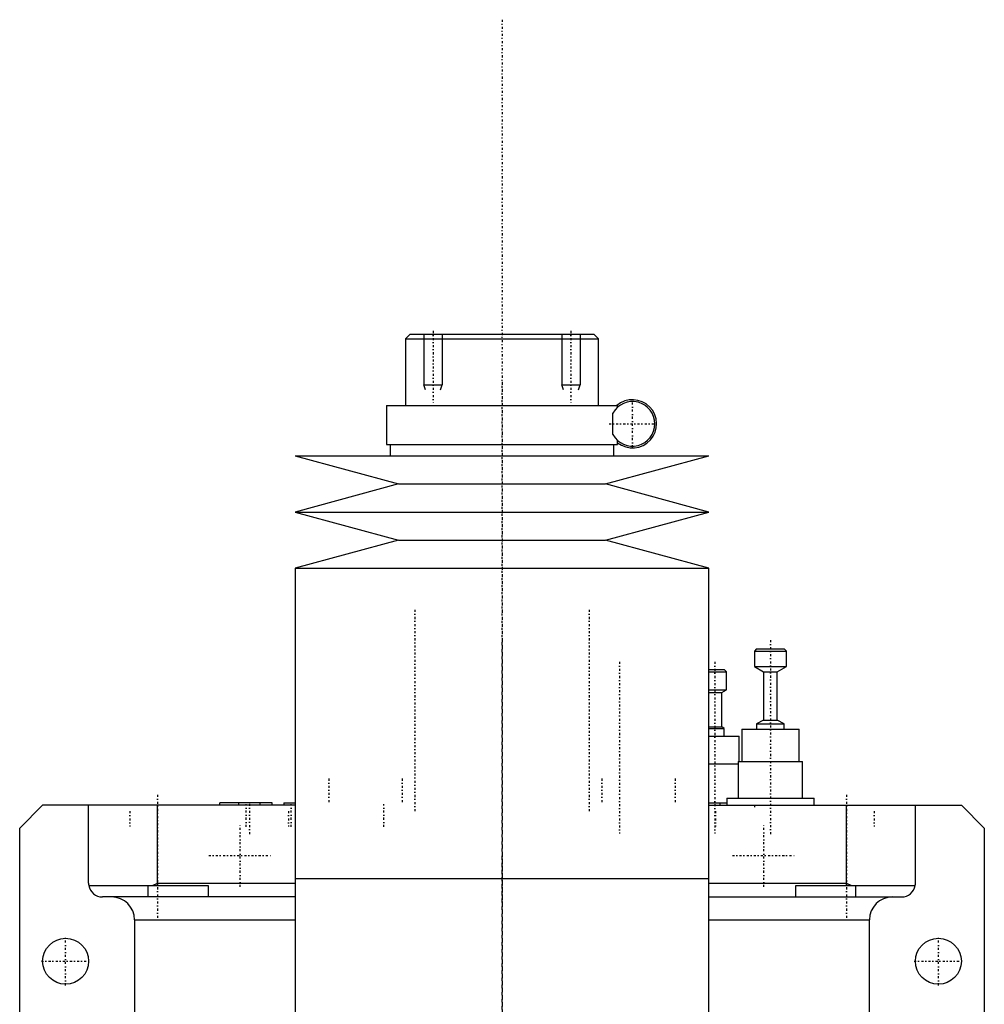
# Model space of a CAD drawing. Extents: x -105 to 105, y -139 to 487.
# Tile 5 of 5: x -105 to 105, y 273 to 487. Entities that reach past the tile are written whole.
import ezdxf

# ---------------------------------------------------------------- set-up
doc = ezdxf.new("R2010")
doc.units = 0
doc.linetypes.add('CENTER', pattern=[1.5, 0.45, -0.5, 0.05, -0.5])
for name, color, linetype in [('AM_0', 7, 'CONTINUOUS'), ('AM_10', 7, 'CONTINUOUS'), ('AM_7', 7, 'CENTER')]:
    doc.layers.add(name, color=color, linetype=linetype)

msp = doc.modelspace()

# ---------------------------------------------------------------- linework, layer by layer
at = {"layer": 'AM_0', "color": 7, "linetype": 'CONTINUOUS'}
for p, q in [((-20, 419), (-21, 418)), ((-21, 418), (-21, 403.5)), ((-21, 418), (21, 418)), ((-20, 419), (20, 419)), ((21, 418), (20, 419)), ((21, 403.5), (21, 418)), ((-25.15, 403.5), (-25.15, 395)), ((-25.15, 403.5), (25.15, 403.5)), ((25.15, 403.1), (25.15, 403.5)), ((24.16, 397.15), (24.16, 401.85)), ((-25.15, 395), (25.15, 395)), ((-24.35, 395), (-24.35, 392.5)), ((24.35, 392.5), (24.35, 395)), ((25.15, 395), (25.15, 395.9)), ((-45, 392.5), (-22.5, 386.4)), ((-45, 392.5), (45, 392.5)), ((22.5, 386.4), (45, 392.5)), ((-22.5, 386.4), (-45, 380.3)), ((-22.5, 386.4), (22.5, 386.4)), ((45, 380.3), (22.5, 386.4)), ((-45, 380.3), (-22.5, 374.2)), ((-45, 380.3), (45, 380.3)), ((22.5, 374.2), (45, 380.3)), ((-22.5, 374.2), (-45, 368.1)), ((-22.5, 374.2), (22.5, 374.2)), ((45, 368.1), (22.5, 374.2)), ((-45, 368.1), (-45, 300.5)), ((-45, 368.1), (45, 368.1)), ((45, 300.5), (45, 368.1)), ((55.44, 350.5), (54.94, 350)), ((54.94, 350), (54.94, 346.7)), ((54.94, 350), (61.94, 350)), ((55.44, 350.5), (61.44, 350.5)), ((61.94, 350), (61.44, 350.5)), ((61.94, 346.7), (61.94, 350)), ((45, 346), (48.35, 346)), ((45, 345.5), (48.85, 345.5)), ((48.85, 345.5), (48.35, 346)), ((48.85, 341.6), (48.85, 345.5)), ((54.94, 346.7), (56.94, 345.5)), ((54.94, 346.7), (61.94, 346.7)), ((56.94, 345.5), (56.94, 335)), ((56.94, 345.5), (59.94, 345.5)), ((59.94, 345.5), (61.94, 346.7)), ((59.94, 335), (59.94, 345.5)), ((45, 341.6), (48.85, 341.6)), ((45, 341), (47.85, 341)), ((47.85, 341), (48.85, 341.6)), ((47.85, 333.5), (47.85, 341)), ((56.94, 335), (55.44, 334.2)), ((56.94, 335), (59.94, 335)), ((61.44, 334.2), (59.94, 335)), ((45, 333.5), (47.85, 333.5)), ((45, 333.2), (48.35, 333.2)), ((48.35, 333.2), (47.85, 333.5)), ((48.35, 331.5), (48.35, 333.2)), ((52.19, 333), (52.19, 326)), ((52.19, 333), (64.69, 333)), ((55.44, 334.2), (55.44, 333)), ((55.44, 334.2), (61.44, 334.2)), ((61.44, 333), (61.44, 334.2)), ((64.69, 326), (64.69, 333)), ((45, 331.5), (51.6, 331.5)), ((51.6, 326), (51.6, 331.5)), ((51.44, 326), (51.44, 318)), ((51.44, 326), (65.44, 326)), ((65.44, 318), (65.44, 326)), ((45, 325.5), (51.44, 325.5)), ((48.94, 318), (48.94, 316.5)), ((48.94, 318), (67.94, 318)), ((67.94, 316.5), (67.94, 318)), ((-105, 311.5), (-100, 316.5)), ((-45, 316.5), (-100, 316.5)), ((-90, 299.5), (-90, 316.5)), ((-75, 299.5), (-75, 316.5)), ((-50, 317), (-61.4, 317)), ((-61.4, 316.5), (-61.4, 317)), ((-57.28, 316.5), (-57.28, 317)), ((-52.68, 316.5), (-52.68, 317)), ((-50, 316.5), (-50, 317)), ((-47.5, 317), (-47.5, 316.5)), ((-47.5, 317), (-45.04, 317)), ((45, 316.5), (100, 316.5)), ((45.05, 317), (47.5, 317)), ((47.5, 316.5), (47.5, 317)), ((47.5, 317), (48.94, 317)), ((75, 299.5), (75, 316.5)), ((90, 299.5), (90, 316.5)), ((100, 316.5), (105, 311.5)), ((-105, 21.5), (-105, 311.5)), ((105, 311.5), (105, 21.5)), ((-45, 300.5), (-45, 232.9)), ((-45, 300.5), (45, 300.5)), ((-45, 300.5), (0, 300.5)), ((45, 232.9), (45, 300.5)), ((-89.96, 299), (-64, 299)), ((-77, 296.5), (-77, 299)), ((-76.12, 299), (-75, 299.5)), ((-75, 299.5), (-45, 299.5)), ((-64, 299), (-64, 296.5)), ((45, 299.5), (75, 299.5)), ((64, 299), (89.96, 299)), ((64, 296.5), (64, 299)), ((75, 299.5), (76.12, 299)), ((77, 296.5), (77, 299)), ((-45, 296.5), (-87, 296.5)), ((45, 296.5), (87, 296.5)), ((-80, 291.5), (-80, 30)), ((-80, 291.5), (-45.02, 291.5)), ((45.02, 291.5), (80, 291.5)), ((80, 30), (80, 291.5))]:
    msp.add_line(p, q, dxfattribs=at)
for points in [[(-90, 299.5, 0), (-90, 299.42, 0), (-89.99, 299.25, 0), (-89.97, 299.08, 0), (-89.96, 299, 0)], [(89.96, 299, 0), (89.97, 299.08, 0), (89.99, 299.25, 0), (90, 299.42, 0), (90, 299.5, 0)]]:
    msp.add_polyline3d(points, dxfattribs=at)
for centre in [(-95, 282.5), (95, 282.5)]:
    msp.add_circle(centre, 5, dxfattribs=at)
for centre, radius, start, end in [((28.4, 399.5), 4.85, 208.9541, 151.0459), ((28.4, 399.5), 5.25, 231.7534, 130.3676), ((-87, 299.5), 3, 189.5941, 270), ((87, 299.5), 3, 270, 350.4059), ((-85, 291.5), 5, 0, 90), ((85, 291.5), 5, 90, 180)]:
    msp.add_arc(centre, radius, start, end, dxfattribs=at)
at = {"layer": 'AM_10', "color": 7, "linetype": 'CONTINUOUS'}
for p, q in [((-17, 419), (-17, 408)), ((-13, 419), (-13, 408)), ((13, 419), (13, 408)), ((17, 419), (17, 408)), ((-16.62, 406.9), (-17, 408)), ((-17, 408), (-13, 408)), ((-13.38, 406.9), (-13, 408)), ((13.38, 406.9), (13, 408)), ((13, 408), (17, 408)), ((16.62, 406.9), (17, 408))]:
    msp.add_line(p, q, dxfattribs=at)
at = {"layer": 'AM_7', "color": 4, "linetype": 'CENTER'}
for p, q in [((0, 487.48), (0, -138.97)), ((-15, 419.71), (-15, 404.16)), ((15, 419.71), (15, 404.16)), ((0, 408.65), (0, 295.35)), ((28.4, 394.41), (28.4, 404.59)), ((23.31, 399.5), (33.49, 399.5)), ((-19, 359), (-19, 315)), ((19, 359), (19, 315)), ((0, 352.43), (0, -16.93)), ((58.44, 352.43), (58.44, 310.07)), ((25.57, 347.7), (25.57, 310.3)), ((46.35, 347.7), (46.35, 310.3)), ((-37.67, 322.25), (-37.67, 316.75)), ((-21.75, 322.25), (-21.75, 316.75)), ((21.75, 322.25), (21.75, 316.75)), ((37.67, 322.25), (37.67, 316.75)), ((-75, 318.75), (-75, 291.25)), ((75, 318.75), (75, 291.25)), ((-81, 315.15), (-81, 311.85)), ((-55.7, 311.77), (-55.7, 316.73)), ((-55, 316.8), (-55, 310.2)), ((-46.46, 315.15), (-46.46, 311.85)), ((-45.92, 311.77), (-45.92, 316.73)), ((-25.69, 311.77), (-25.69, 316.73)), ((46.46, 315.15), (46.46, 311.85)), ((55, 316.52), (55, 315.98)), ((81, 315.15), (81, 311.85)), ((-57, 298.68), (-57, 312.32)), ((57, 298.68), (57, 312.32)), ((-63.83, 305.5), (-50.17, 305.5)), ((0, 305.65), (0, 192.35)), ((50.17, 305.5), (63.83, 305.5)), ((-95, 277.25), (-95, 287.75)), ((95, 277.25), (95, 287.75)), ((-100.25, 282.5), (-89.75, 282.5)), ((89.75, 282.5), (100.25, 282.5))]:
    msp.add_line(p, q, dxfattribs=at)

doc.saveas('drawing.dxf')
